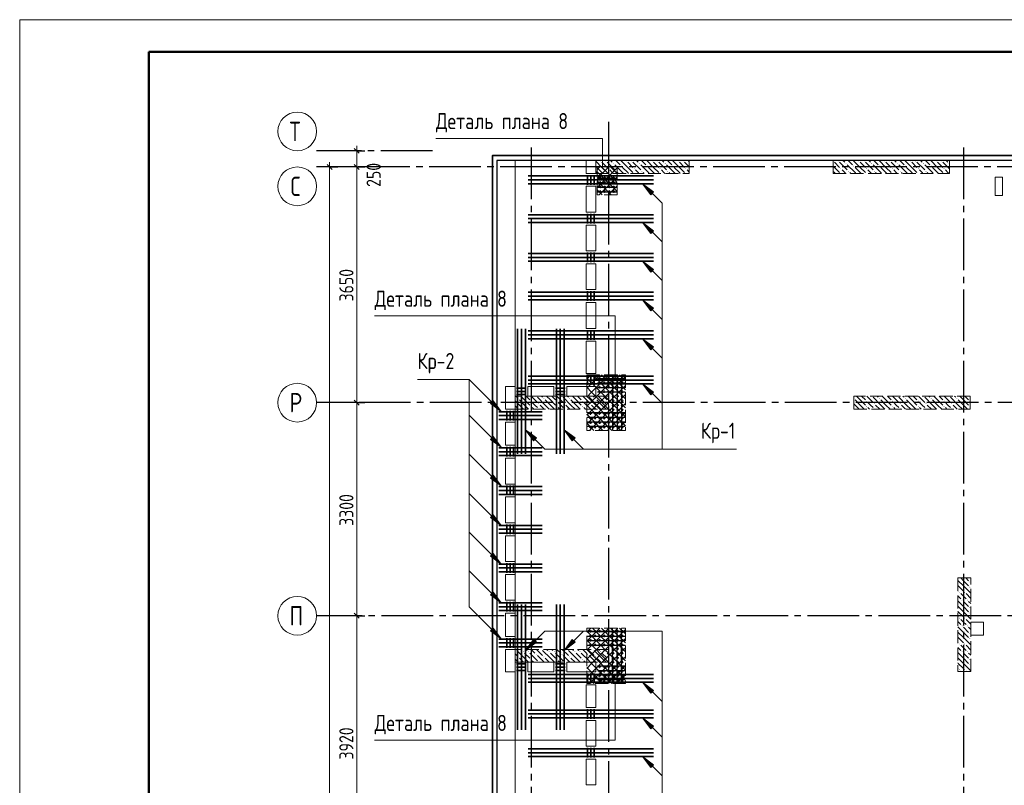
# Model space of a CAD drawing. Header units: millimetres. Extents: x 0 to 43617, y 0 to 59400.
# Tile 21 of 29: x 0 to 15254, y 47545 to 59400. Entities that reach past the tile are written whole.
import ezdxf

# ---------------------------------------------------------------- set-up
doc = ezdxf.new("R2010")
doc.units = ezdxf.units.MM
doc.linetypes.add('______2', pattern=[270, 200, -70])
doc.linetypes.add('______5', pattern=[1100, 800, -100, 100, -100])
for name, color, linetype, lineweight in [('S1 Стержни арматуры фон', 7, 'Continuous', 25), ('Standard', 7, 'Continuous', 25), ('Вспомогательная арматура', 7, 'Continuous', 25), ('ЖБ Пилон', 180, 'Continuous', 25), ('Оси', 40, '______5', 18), ('Позиционная метка номер позиции', 7, 'Continuous', 13), ('Поперечная арматура', 7, 'Continuous', 25), ('Поперечное армирование AW фон', 7, 'Continuous', 25), ('Примечания', 7, 'Continuous', 25)]:
    doc.layers.add(name, color=color, linetype=linetype, lineweight=lineweight)
doc.layers.add('ЖБ Перекрытие верхний уровень', color=7, linetype='Continuous', lineweight=25, true_color=0xe0e0ff)
doc.styles.add('GOST 2.304-81', font='txt')
doc.styles.add('ISOCPEUR', font='txt')

msp = doc.modelspace()

# ---------------------------------------------------------------- hatches: boundary and pattern name
at = {"layer": 'ЖБ Пилон', "linetype": 'Continuous', "lineweight": 18, "transparency": 33554687}
for points in [[(8994, 57213), (9001, 57220), (9007, 57213), (9001, 57207)], [(9074, 57213), (9081, 57220), (9087, 57213), (9081, 57207)], [(9394, 57213), (9401, 57220), (9407, 57213), (9401, 57207)], [(9474, 57213), (9481, 57220), (9487, 57213), (9481, 57207)], [(9794, 57213), (9801, 57220), (9807, 57213), (9801, 57207)], [(9874, 57213), (9881, 57220), (9887, 57213), (9881, 57207)], [(10194, 57213), (10201, 57220), (10207, 57213), (10201, 57207)], [(10274, 57213), (10281, 57220), (10287, 57213), (10281, 57207)], [(12604, 57217), (12607, 57213), (12604, 57210)], [(12674, 57213), (12681, 57220), (12687, 57213), (12681, 57207)], [(12994, 57213), (13001, 57220), (13007, 57213), (13001, 57207)], [(13074, 57213), (13081, 57220), (13087, 57213), (13081, 57207)], [(13394, 57213), (13401, 57220), (13407, 57213), (13401, 57207)], [(13474, 57213), (13481, 57220), (13487, 57213), (13481, 57207)], [(13794, 57213), (13801, 57220), (13807, 57213), (13801, 57207)], [(13874, 57213), (13881, 57220), (13887, 57213), (13881, 57207)], [(14194, 57213), (14201, 57220), (14207, 57213), (14201, 57207)], [(14274, 57213), (14281, 57220), (14287, 57213), (14281, 57207)], [(8924, 57137), (8927, 57133), (8924, 57130)], [(9114, 57093), (9121, 57100), (9127, 57093), (9121, 57087)], [(9194, 57173), (9201, 57180), (9207, 57173), (9201, 57167)], [(9234, 57053), (9241, 57060), (9247, 57053), (9241, 57047)], [(9314, 57133), (9321, 57140), (9327, 57133), (9321, 57127)], [(9514, 57093), (9521, 57100), (9527, 57093), (9521, 57087)], [(9594, 57173), (9601, 57180), (9607, 57173), (9601, 57167)], [(9634, 57053), (9641, 57060), (9647, 57053), (9641, 57047)], [(9714, 57133), (9721, 57140), (9727, 57133), (9721, 57127)], [(9914, 57093), (9921, 57100), (9927, 57093), (9921, 57087)], [(9994, 57173), (10001, 57180), (10007, 57173), (10001, 57167)], [(10034, 57053), (10041, 57060), (10047, 57053), (10041, 57047)], [(10114, 57133), (10121, 57140), (10127, 57133), (10121, 57127)], [(10314, 57093), (10321, 57100), (10327, 57093), (10321, 57087)], [(12714, 57093), (12721, 57100), (12727, 57093), (12721, 57087)], [(12794, 57173), (12801, 57180), (12807, 57173), (12801, 57167)], [(12834, 57053), (12841, 57060), (12847, 57053), (12841, 57047)], [(12914, 57133), (12921, 57140), (12927, 57133), (12921, 57127)], [(13114, 57093), (13121, 57100), (13127, 57093), (13121, 57087)], [(13194, 57173), (13201, 57180), (13207, 57173), (13201, 57167)], [(13234, 57053), (13241, 57060), (13247, 57053), (13241, 57047)], [(13314, 57133), (13321, 57140), (13327, 57133), (13321, 57127)], [(13514, 57093), (13521, 57100), (13527, 57093), (13521, 57087)], [(13594, 57173), (13601, 57180), (13607, 57173), (13601, 57167)], [(13634, 57053), (13641, 57060), (13647, 57053), (13641, 57047)], [(13714, 57133), (13721, 57140), (13727, 57133), (13721, 57127)], [(13914, 57093), (13921, 57100), (13927, 57093), (13921, 57087)], [(13994, 57173), (14001, 57180), (14007, 57173), (14001, 57167)], [(14034, 57053), (14041, 57060), (14047, 57053), (14041, 57047)], [(14114, 57133), (14121, 57140), (14127, 57133), (14121, 57127)], [(14314, 57093), (14321, 57100), (14327, 57093), (14321, 57087)], [(14394, 57173), (14401, 57180), (14404, 57177), (14404, 57170), (14401, 57167)], [(8004, 53570), (8001, 53567), (7998, 53570)], [(8404, 53570), (8401, 53567), (8398, 53570)], [(8804, 53570), (8801, 53567), (8798, 53570)], [(13204, 53570), (13201, 53567), (13198, 53570)], [(13604, 53570), (13601, 53567), (13598, 53570)], [(14004, 53570), (14001, 53567), (13998, 53570)], [(14404, 53570), (14401, 53567), (14398, 53570)], [(7714, 53533), (7721, 53540), (7727, 53533), (7721, 53527)], [(7914, 53493), (7921, 53500), (7927, 53493), (7921, 53487)], [(7914, 53413), (7921, 53420), (7927, 53413), (7921, 53407)], [(8034, 53453), (8041, 53460), (8047, 53453), (8041, 53447)], [(8114, 53533), (8121, 53540), (8127, 53533), (8121, 53527)], [(8314, 53493), (8321, 53500), (8327, 53493), (8321, 53487)], [(8314, 53413), (8321, 53420), (8327, 53413), (8321, 53407)], [(8434, 53453), (8441, 53460), (8447, 53453), (8441, 53447)], [(8514, 53533), (8521, 53540), (8527, 53533), (8521, 53527)], [(8714, 53493), (8721, 53500), (8727, 53493), (8721, 53487)], [(8714, 53413), (8721, 53420), (8727, 53413), (8721, 53407)], [(8834, 53453), (8841, 53460), (8847, 53453), (8841, 53447)], [(8914, 53533), (8921, 53540), (8927, 53533), (8921, 53527)], [(9114, 53493), (9121, 53500), (9124, 53497), (9124, 53490), (9121, 53487)], [(9114, 53413), (9121, 53420), (9124, 53417), (9124, 53410), (9121, 53407)], [(12924, 53537), (12927, 53533), (12924, 53530)], [(13114, 53493), (13121, 53500), (13127, 53493), (13121, 53487)], [(13114, 53413), (13121, 53420), (13127, 53413), (13121, 53407)], [(13234, 53453), (13241, 53460), (13247, 53453), (13241, 53447)], [(13314, 53533), (13321, 53540), (13327, 53533), (13321, 53527)], [(13514, 53493), (13521, 53500), (13527, 53493), (13521, 53487)], [(13514, 53413), (13521, 53420), (13527, 53413), (13521, 53407)], [(13634, 53453), (13641, 53460), (13647, 53453), (13641, 53447)], [(13714, 53533), (13721, 53540), (13727, 53533), (13721, 53527)], [(13914, 53493), (13921, 53500), (13927, 53493), (13921, 53487)], [(13914, 53413), (13921, 53420), (13927, 53413), (13921, 53407)], [(14034, 53453), (14041, 53460), (14047, 53453), (14041, 53447)], [(14114, 53533), (14121, 53540), (14127, 53533), (14121, 53527)], [(14314, 53493), (14321, 53500), (14327, 53493), (14321, 53487)], [(14314, 53413), (14321, 53420), (14327, 53413), (14321, 53407)], [(14434, 53453), (14441, 53460), (14447, 53453), (14441, 53447)], [(14514, 53533), (14521, 53540), (14527, 53533), (14521, 53527)], [(14714, 53493), (14721, 53500), (14724, 53497), (14724, 53490), (14721, 53487)], [(14714, 53413), (14721, 53420), (14724, 53417), (14724, 53410), (14721, 53407)], [(8034, 53373), (8041, 53380), (8047, 53373), (8044, 53370), (8038, 53370)], [(8434, 53373), (8441, 53380), (8447, 53373), (8444, 53370), (8438, 53370)], [(8834, 53373), (8841, 53380), (8847, 53373), (8844, 53370), (8838, 53370)], [(13234, 53373), (13241, 53380), (13247, 53373), (13244, 53370), (13238, 53370)], [(13634, 53373), (13641, 53380), (13647, 53373), (13644, 53370), (13638, 53370)], [(14034, 53373), (14041, 53380), (14047, 53373), (14044, 53370), (14038, 53370)], [(14434, 53373), (14441, 53380), (14447, 53373), (14444, 53370), (14438, 53370)], [(14714, 50693), (14721, 50700), (14727, 50693), (14721, 50687)], [(14554, 50533), (14561, 50540), (14567, 50533), (14561, 50527)], [(14634, 50533), (14641, 50540), (14647, 50533), (14641, 50527)], [(14714, 50613), (14721, 50620), (14727, 50613), (14721, 50607)], [(14594, 50413), (14601, 50420), (14607, 50413), (14601, 50407)], [(14674, 50413), (14681, 50420), (14687, 50413), (14681, 50407)], [(14714, 50293), (14721, 50300), (14727, 50293), (14721, 50287)], [(14714, 50213), (14721, 50220), (14727, 50213), (14721, 50207)], [(14554, 50133), (14561, 50140), (14567, 50133), (14561, 50127)], [(14634, 50133), (14641, 50140), (14647, 50133), (14641, 50127)], [(14594, 50013), (14601, 50020), (14607, 50013), (14601, 50007)], [(14674, 50013), (14681, 50020), (14687, 50013), (14681, 50007)], [(14714, 49893), (14721, 49900), (14727, 49893), (14721, 49887)], [(14554, 49733), (14561, 49740), (14567, 49733), (14561, 49727)], [(14634, 49733), (14641, 49740), (14647, 49733), (14641, 49727)], [(14714, 49813), (14721, 49820), (14727, 49813), (14721, 49807)], [(7684, 49650), (7681, 49647), (7678, 49650)], [(7794, 49613), (7801, 49620), (7807, 49613), (7801, 49607)], [(7874, 49613), (7881, 49620), (7887, 49613), (7881, 49607)], [(7994, 49573), (8001, 49580), (8007, 49573), (8001, 49567)], [(8084, 49650), (8081, 49647), (8078, 49650)], [(8194, 49613), (8201, 49620), (8207, 49613), (8201, 49607)], [(8274, 49613), (8281, 49620), (8287, 49613), (8281, 49607)], [(8394, 49573), (8401, 49580), (8407, 49573), (8401, 49567)], [(8484, 49650), (8481, 49647), (8478, 49650)], [(8594, 49613), (8601, 49620), (8607, 49613), (8601, 49607)], [(8674, 49613), (8681, 49620), (8687, 49613), (8681, 49607)], [(8794, 49573), (8801, 49580), (8807, 49573), (8801, 49567)], [(8884, 49650), (8881, 49647), (8878, 49650)], [(8994, 49613), (9001, 49620), (9007, 49613), (9001, 49607)], [(9074, 49613), (9081, 49620), (9087, 49613), (9081, 49607)], [(14594, 49613), (14601, 49620), (14607, 49613), (14601, 49607)], [(14674, 49613), (14681, 49620), (14687, 49613), (14681, 49607)], [(7714, 49533), (7721, 49540), (7727, 49533), (7721, 49527)], [(7914, 49493), (7921, 49500), (7927, 49493), (7921, 49487)], [(8034, 49453), (8041, 49460), (8047, 49453), (8044, 49450), (8038, 49450)], [(8114, 49533), (8121, 49540), (8127, 49533), (8121, 49527)], [(8314, 49493), (8321, 49500), (8327, 49493), (8321, 49487)], [(8434, 49453), (8441, 49460), (8447, 49453), (8444, 49450), (8438, 49450)], [(8514, 49533), (8521, 49540), (8527, 49533), (8521, 49527)], [(8714, 49493), (8721, 49500), (8727, 49493), (8721, 49487)], [(8834, 49453), (8841, 49460), (8847, 49453), (8844, 49450), (8838, 49450)], [(8914, 49533), (8921, 49540), (8927, 49533), (8921, 49527)], [(9114, 49493), (9121, 49500), (9124, 49497), (9124, 49490), (9121, 49487)], [(14714, 49493), (14721, 49500), (14727, 49493), (14721, 49487)], [(14554, 49333), (14561, 49340), (14567, 49333), (14561, 49327)], [(14634, 49333), (14641, 49340), (14647, 49333), (14641, 49327)], [(14714, 49413), (14721, 49420), (14727, 49413), (14721, 49407)]]:
    msp.add_hatch(color=7, dxfattribs=at).paths.add_polyline_path(points, flags=16)
at = {"layer": 'Позиционная метка номер позиции', "linetype": 'Continuous', "lineweight": 13, "transparency": 33554687}
for points in [[(9778, 56690), (9651, 56860), (9820, 56733)], [(9778, 56090), (9651, 56260), (9820, 56133)], [(9778, 55490), (9651, 55660), (9820, 55533)], [(9778, 54890), (9651, 55060), (9820, 54933)], [(9778, 54290), (9651, 54460), (9820, 54333)], [(9778, 53590), (9651, 53760), (9820, 53633)], [(9778, 53590), (9651, 53760), (9820, 53633)], [(7337, 53500), (7464, 53330), (7294, 53457)], [(7337, 52945), (7464, 52775), (7294, 52902)], [(7961, 52880), (7834, 53050), (8004, 52923)], [(7961, 52880), (7834, 53050), (8004, 52923)], [(8561, 52880), (8434, 53050), (8604, 52923)], [(7337, 52345), (7464, 52175), (7294, 52302)], [(7337, 51735), (7464, 51565), (7294, 51692)], [(7337, 51135), (7464, 50965), (7294, 51092)], [(7337, 50535), (7464, 50365), (7294, 50492)], [(7337, 49980), (7464, 49810), (7294, 49937)], [(7337, 49980), (7464, 49810), (7294, 49937)], [(8004, 49759), (7834, 49632), (7961, 49801)], [(8004, 49759), (7834, 49632), (7961, 49801)], [(8604, 49759), (8434, 49632), (8561, 49801)], [(9778, 48970), (9651, 49140), (9820, 49013)], [(9778, 48420), (9651, 48590), (9820, 48463)], [(9778, 47820), (9651, 47990), (9820, 47863)]]:
    msp.add_hatch(color=7, dxfattribs=at).paths.add_polyline_path(points, flags=16)

# ---------------------------------------------------------------- linework, layer by layer
at = {"layer": 'S1 Стержни арматуры фон', "color": 7, "linetype": 'Continuous', "lineweight": 35, "transparency": 33554687}
for p, q in [((7880, 56980), (9818, 56980)), ((7880, 56980), (9818, 56980)), ((7880, 56920), (9818, 56920)), ((7880, 56920), (9818, 56920)), ((7880, 56860), (9818, 56860)), ((7880, 56860), (9818, 56860)), ((7880, 56380), (9818, 56380)), ((7880, 56380), (9818, 56380)), ((7880, 56320), (9818, 56320)), ((7880, 56320), (9818, 56320)), ((7880, 56260), (9818, 56260)), ((7880, 56260), (9818, 56260)), ((7880, 55780), (9818, 55780)), ((7880, 55780), (9818, 55780)), ((7880, 55720), (9818, 55720)), ((7880, 55720), (9818, 55720)), ((7880, 55660), (9818, 55660)), ((7880, 55660), (9818, 55660)), ((7880, 55180), (9818, 55180)), ((7880, 55180), (9818, 55180)), ((7880, 55120), (9818, 55120)), ((7880, 55120), (9818, 55120)), ((7880, 55060), (9818, 55060)), ((7880, 55060), (9818, 55060)), ((7714, 54614), (7714, 52676)), ((7714, 54614), (7714, 52676)), ((7774, 54614), (7774, 52676)), ((7774, 54614), (7774, 52676)), ((7834, 54614), (7834, 52676)), ((7834, 54614), (7834, 52676)), ((8314, 54614), (8314, 52676)), ((8314, 54614), (8314, 52676)), ((8374, 54614), (8374, 52676)), ((8374, 54614), (8374, 52676)), ((8434, 54614), (8434, 52676)), ((8434, 54614), (8434, 52676)), ((7880, 54580), (9818, 54580)), ((7880, 54580), (9818, 54580)), ((7880, 54520), (9818, 54520)), ((7880, 54520), (9818, 54520)), ((7880, 54460), (9818, 54460)), ((7880, 54460), (9818, 54460)), ((7880, 53880), (9818, 53880)), ((7880, 53880), (9818, 53880)), ((7880, 53820), (9818, 53820)), ((7880, 53820), (9818, 53820)), ((7880, 53760), (9818, 53760)), ((7880, 53760), (9818, 53760)), ((7424, 53330), (8096, 53330)), ((7424, 53270), (8096, 53270)), ((7424, 53210), (8096, 53210)), ((7424, 52770), (8096, 52770)), ((7424, 52710), (8096, 52710)), ((7424, 52650), (8096, 52650)), ((7424, 52170), (8096, 52170)), ((7424, 52110), (8096, 52110)), ((7424, 52050), (8096, 52050)), ((7424, 51570), (8096, 51570)), ((7424, 51510), (8096, 51510)), ((7424, 51450), (8096, 51450)), ((7424, 50970), (8096, 50970)), ((7424, 50910), (8096, 50910)), ((7424, 50850), (8096, 50850)), ((7424, 50370), (8096, 50370)), ((7714, 50344), (7714, 48406)), ((7714, 50344), (7714, 48406)), ((7774, 50344), (7774, 48406)), ((7774, 50344), (7774, 48406)), ((7834, 50344), (7834, 48406)), ((7834, 50344), (7834, 48406)), ((8314, 50344), (8314, 48406)), ((8314, 50344), (8314, 48406)), ((8374, 50344), (8374, 48406)), ((8374, 50344), (8374, 48406)), ((8434, 50344), (8434, 48406)), ((8434, 50344), (8434, 48406)), ((7424, 50310), (8096, 50310)), ((7424, 50250), (8096, 50250)), ((7424, 49810), (8096, 49810)), ((7424, 49750), (8096, 49750)), ((7424, 49690), (8096, 49690)), ((7880, 49260), (9818, 49260)), ((7880, 49260), (9818, 49260)), ((7880, 49200), (9818, 49200)), ((7880, 49200), (9818, 49200)), ((7880, 49140), (9818, 49140)), ((7880, 49140), (9818, 49140)), ((7880, 48710), (9818, 48710)), ((7880, 48710), (9818, 48710)), ((7880, 48650), (9818, 48650)), ((7880, 48650), (9818, 48650)), ((7880, 48590), (9818, 48590)), ((7880, 48590), (9818, 48590)), ((7880, 48110), (9818, 48110)), ((7880, 48110), (9818, 48110)), ((7880, 48050), (9818, 48050)), ((7880, 48050), (9818, 48050)), ((7880, 47990), (9818, 47990)), ((7880, 47990), (9818, 47990))]:
    msp.add_line(p, q, dxfattribs=at)
at = {"layer": 'Standard', "color": 251, "linetype": 'Continuous', "lineweight": -3, "true_color": 0x656565, "transparency": 33554687}
for p, q in [((5221, 57370), (4700, 57370)), ((5221, 57370), (5096, 57370)), ((5221, 57370), (5346, 57370)), ((4802, 57120), (4677, 57120)), ((5221, 57120), (4700, 57120)), ((4802, 57120), (4927, 57120)), ((4802, 57120), (4802, 57120)), ((5221, 57120), (5096, 57120)), ((5221, 57120), (5346, 57120)), ((5221, 53470), (5096, 53470)), ((5221, 53470), (5346, 53470)), ((5221, 50170), (5096, 50170)), ((5221, 50170), (5346, 50170))]:
    msp.add_line(p, q, dxfattribs=at)
at = {"layer": 'Standard', "color": 7, "linetype": 'Continuous', "lineweight": 25, "transparency": 33554687}
for p, q in [((5258, 57333), (5183, 57408)), ((4839, 57083), (4764, 57158)), ((5258, 57083), (5183, 57158)), ((5258, 53433), (5183, 53508)), ((5258, 50133), (5183, 50208))]:
    msp.add_line(p, q, dxfattribs=at)
at = {"layer": 'Standard', "color": 7, "linetype": 'Continuous', "lineweight": 13, "transparency": 33554687}
for p, q in [((5221, 57370), (5221, 57445)), ((5221, 57120), (5221, 57370)), ((4802, 57120), (4802, 57195)), ((5221, 53470), (5221, 57120)), ((5221, 50170), (5221, 53470)), ((5221, 46250), (5221, 50170))]:
    msp.add_line(p, q, dxfattribs=at)
msp.add_lwpolyline([(0, 0), (42000, 0), (42000, 59400), (0, 59400), (0, 0)], close=True, dxfattribs=at)
for points in [[(42000, 59400), (0, 59400), (0, 0), (42000, 0), (42000, 59400)], [(7674, 10380), (33074, 10380), (33074, 57220), (7674, 57220), (7674, 10380)], [(4802, 10630), (4802, 33448), (4802, 33448), (4802, 57120)]]:
    msp.add_lwpolyline(points, dxfattribs=at)
at = {"layer": 'Standard', "color": 7, "linetype": 'Continuous', "lineweight": 50, "transparency": 33554687}
msp.add_lwpolyline([(2000, 58900), (41500, 58900), (41500, 500), (2000, 500), (2000, 58900)], close=True, dxfattribs=at)
at = {"layer": 'Standard', "color": 254, "linetype": 'Continuous', "lineweight": 35, "true_color": 0xc4c4ff, "transparency": 33554687}
msp.add_lwpolyline([(7324, 10030), (33149, 10030), (33149, 57295), (7324, 57295), (7324, 10030)], dxfattribs=at)
at = {"layer": 'Standard', "color": 7, "linetype": 'Continuous', "lineweight": 25, "transparency": 33554687}
msp.add_lwpolyline([(7394, 10100), (33074, 10100), (33074, 57220), (7394, 57220), (7394, 10100)], dxfattribs=at)
at = {"layer": 'Standard', "color": 251, "linetype": 'Continuous', "lineweight": -3, "true_color": 0x656565, "transparency": 33554687}
for points in [[(5221, 53470), (5204, 53470), (5204, 53470), (4700, 53470)], [(5221, 50170), (5204, 50170), (5204, 50170), (5204, 50170), (5204, 50170), (4700, 50170)]]:
    msp.add_lwpolyline(points, dxfattribs=at)
at = {"layer": 'Вспомогательная арматура', "color": 7, "linetype": 'Continuous', "lineweight": 25, "transparency": 33554687}
for p, q in [((9249, 56940), (8954, 56940)), ((9249, 56870), (8954, 56870)), ((9249, 56800), (8954, 56800)), ((9249, 56730), (8954, 56730)), ((9184, 53895), (9184, 53045)), ((9254, 53895), (9254, 53045)), ((9324, 53895), (9324, 53045)), ((9379, 53840), (8954, 53840)), ((9379, 53770), (8954, 53770)), ((9379, 53700), (8954, 53700)), ((9379, 53630), (8954, 53630)), ((9379, 53310), (8789, 53310)), ((9379, 53240), (8789, 53240)), ((9379, 53170), (8789, 53170)), ((9379, 53100), (8789, 53100)), ((9379, 49920), (8789, 49920)), ((9184, 49125), (9184, 49975)), ((9254, 49125), (9254, 49975)), ((9324, 49125), (9324, 49975)), ((9379, 49850), (8789, 49850)), ((9379, 49780), (8789, 49780)), ((9379, 49710), (8789, 49710)), ((9379, 49390), (8954, 49390)), ((9379, 49320), (8954, 49320)), ((9379, 49250), (8954, 49250)), ((9379, 49180), (8954, 49180))]:
    msp.add_line(p, q, dxfattribs=at)
at = {"layer": 'ЖБ Перекрытие верхний уровень', "color": 7, "linetype": 'Continuous', "lineweight": 18, "transparency": 33554687}
for p, q in [((8774, 57220), (7394, 57220)), ((7394, 57220), (7394, 28680)), ((8774, 57020), (8774, 57220)), ((22354, 57220), (8924, 57220)), ((8924, 57220), (8924, 57020)), ((8924, 57020), (8774, 57020)), ((15224, 56960), (15114, 56960)), ((15114, 56960), (15114, 56680)), ((15224, 56680), (15224, 56960)), ((8774, 56820), (8924, 56820)), ((8774, 56420), (8774, 56820)), ((8924, 56820), (8924, 56420)), ((15114, 56680), (15224, 56680)), ((8924, 56420), (8774, 56420)), ((8774, 55820), (8774, 56220)), ((8774, 56220), (8924, 56220)), ((8924, 56220), (8924, 55820)), ((8924, 55820), (8774, 55820)), ((8774, 55220), (8774, 55620)), ((8774, 55620), (8924, 55620)), ((8924, 55620), (8924, 55220)), ((8924, 55220), (8774, 55220)), ((8774, 54620), (8774, 55020)), ((8774, 55020), (8924, 55020)), ((8924, 55020), (8924, 54620)), ((8924, 54620), (8774, 54620)), ((8774, 53920), (8774, 54420)), ((8774, 54420), (8924, 54420)), ((8924, 54420), (8924, 53920)), ((8924, 53920), (8774, 53920)), ((7524, 53720), (7674, 53720)), ((7524, 53370), (7524, 53720)), ((7674, 53720), (7674, 53370)), ((7874, 53570), (7874, 53720)), ((7874, 53720), (8274, 53720)), ((8274, 53720), (8274, 53570)), ((8474, 53570), (8474, 53720)), ((8474, 53720), (8924, 53720)), ((8924, 53720), (8924, 53570)), ((8274, 53570), (7874, 53570)), ((8924, 53570), (8474, 53570)), ((7674, 53370), (7524, 53370)), ((7524, 52810), (7524, 53170)), ((7524, 53170), (7674, 53170)), ((7674, 53170), (7674, 52810)), ((7674, 52810), (7524, 52810)), ((7524, 52210), (7524, 52610)), ((7524, 52610), (7674, 52610)), ((7674, 52610), (7674, 52210)), ((7674, 52210), (7524, 52210)), ((7524, 51610), (7524, 52010)), ((7524, 52010), (7674, 52010)), ((7674, 52010), (7674, 51610)), ((7674, 51610), (7524, 51610)), ((7524, 51010), (7524, 51410)), ((7524, 51410), (7674, 51410)), ((7674, 51410), (7674, 51010)), ((7674, 51010), (7524, 51010)), ((7524, 50810), (7674, 50810)), ((7524, 50410), (7524, 50810)), ((7674, 50810), (7674, 50410)), ((7674, 50410), (7524, 50410)), ((7524, 49850), (7524, 50210)), ((7524, 50210), (7674, 50210)), ((7674, 50210), (7674, 49850)), ((14934, 50070), (14734, 50070)), ((14734, 50070), (14734, 49870)), ((14934, 49870), (14934, 50070)), ((7674, 49850), (7524, 49850)), ((14734, 49870), (14934, 49870)), ((7524, 49300), (7524, 49650)), ((7524, 49650), (7674, 49650)), ((7674, 49650), (7674, 49300)), ((7874, 49300), (7874, 49450)), ((7874, 49450), (8274, 49450)), ((8274, 49450), (8274, 49300)), ((8474, 49300), (8474, 49450)), ((8474, 49450), (8924, 49450)), ((8924, 49450), (8924, 49300)), ((7674, 49300), (7524, 49300)), ((8274, 49300), (7874, 49300)), ((8924, 49300), (8474, 49300)), ((8774, 48750), (8774, 49100)), ((8774, 49100), (8924, 49100)), ((8924, 49100), (8924, 48750)), ((8924, 48750), (8774, 48750)), ((8774, 48150), (8774, 48550)), ((8774, 48550), (8924, 48550)), ((8924, 48550), (8924, 48150)), ((8924, 48150), (8774, 48150)), ((8774, 47950), (8924, 47950)), ((8774, 47550), (8774, 47950)), ((8924, 47950), (8924, 47550)), ((8924, 47550), (8774, 47550))]:
    msp.add_line(p, q, dxfattribs=at)
at = {"layer": 'ЖБ Пилон', "color": 253, "linetype": '______2', "lineweight": 13, "true_color": 0xa0a0a0, "transparency": 33554687}
for p, q in [((10374, 57220), (8924, 57220)), ((8924, 57220), (8924, 57020)), ((10374, 57020), (10374, 57220)), ((14404, 57220), (12604, 57220)), ((12604, 57220), (12604, 57020)), ((14404, 57020), (14404, 57220)), ((8924, 57020), (10374, 57020)), ((12604, 57020), (14404, 57020)), ((9124, 53570), (7674, 53570)), ((7674, 53570), (7674, 53370)), ((9124, 53370), (9124, 53570)), ((14724, 53570), (12924, 53570)), ((12924, 53570), (12924, 53370)), ((14724, 53370), (14724, 53570)), ((7674, 53370), (9124, 53370)), ((12924, 53370), (14724, 53370)), ((14534, 50755), (14534, 49305)), ((14734, 50755), (14534, 50755)), ((14734, 49305), (14734, 50755)), ((9124, 49650), (7674, 49650)), ((7674, 49650), (7674, 49450)), ((9124, 49450), (9124, 49650)), ((7674, 49450), (9124, 49450)), ((14534, 49305), (14734, 49305))]:
    msp.add_line(p, q, dxfattribs=at)
at = {"layer": 'ЖБ Пилон', "color": 9, "linetype": 'Continuous', "lineweight": 18, "true_color": 0xc7c7c7, "transparency": 33554687}
for p, q in [((9021, 57113), (8924, 57210)), ((9154, 57220), (9181, 57193)), ((9234, 57220), (9301, 57153)), ((9421, 57113), (9314, 57220)), ((9554, 57220), (9581, 57193)), ((9634, 57220), (9701, 57153)), ((9821, 57113), (9714, 57220)), ((9954, 57220), (9981, 57193)), ((10034, 57220), (10101, 57153)), ((10221, 57113), (10114, 57220)), ((10354, 57220), (10374, 57200)), ((12754, 57220), (12781, 57193)), ((12834, 57220), (12901, 57153)), ((13021, 57113), (12914, 57220)), ((13154, 57220), (13181, 57193)), ((13234, 57220), (13301, 57153)), ((13421, 57113), (13314, 57220)), ((13554, 57220), (13581, 57193)), ((13634, 57220), (13701, 57153)), ((13821, 57113), (13714, 57220)), ((13954, 57220), (13981, 57193)), ((14034, 57220), (14101, 57153)), ((14221, 57113), (14114, 57220)), ((14354, 57220), (14381, 57193)), ((8941, 57033), (8924, 57050)), ((8941, 57113), (9021, 57033)), ((9021, 57193), (9101, 57113)), ((9021, 57113), (9101, 57033)), ((9101, 57193), (9221, 57073)), ((9181, 57033), (9141, 57073)), ((9341, 57033), (9221, 57153)), ((9341, 57113), (9421, 57033)), ((9421, 57193), (9501, 57113)), ((9421, 57113), (9501, 57033)), ((9501, 57193), (9621, 57073)), ((9581, 57033), (9541, 57073)), ((9741, 57033), (9621, 57153)), ((9741, 57113), (9821, 57033)), ((9821, 57193), (9901, 57113)), ((9821, 57113), (9901, 57033)), ((9901, 57193), (10021, 57073)), ((9981, 57033), (9941, 57073)), ((10141, 57033), (10021, 57153)), ((10141, 57113), (10221, 57033)), ((10221, 57193), (10301, 57113)), ((10221, 57113), (10301, 57033)), ((10301, 57193), (10374, 57120)), ((10374, 57040), (10341, 57073)), ((12621, 57113), (12604, 57130)), ((12604, 57050), (12621, 57033)), ((12621, 57193), (12701, 57113)), ((12621, 57113), (12701, 57033)), ((12701, 57193), (12821, 57073)), ((12781, 57033), (12741, 57073)), ((12941, 57033), (12821, 57153)), ((12941, 57113), (13021, 57033)), ((13021, 57193), (13101, 57113)), ((13021, 57113), (13101, 57033)), ((13101, 57193), (13221, 57073)), ((13181, 57033), (13141, 57073)), ((13341, 57033), (13221, 57153)), ((13341, 57113), (13421, 57033)), ((13421, 57193), (13501, 57113)), ((13421, 57113), (13501, 57033)), ((13501, 57193), (13621, 57073)), ((13581, 57033), (13541, 57073)), ((13741, 57033), (13621, 57153)), ((13741, 57113), (13821, 57033)), ((13821, 57193), (13901, 57113)), ((13821, 57113), (13901, 57033)), ((13901, 57193), (14021, 57073)), ((13981, 57033), (13941, 57073)), ((14141, 57033), (14021, 57153)), ((14141, 57113), (14221, 57033)), ((14221, 57193), (14301, 57113)), ((14221, 57113), (14301, 57033)), ((14301, 57193), (14404, 57090)), ((14381, 57033), (14341, 57073)), ((8941, 57033), (8954, 57020)), ((9021, 57033), (9034, 57020)), ((9194, 57020), (9181, 57033)), ((9261, 57033), (9274, 57020)), ((9341, 57033), (9354, 57020)), ((9421, 57033), (9434, 57020)), ((9594, 57020), (9581, 57033)), ((9661, 57033), (9674, 57020)), ((9741, 57033), (9754, 57020)), ((9821, 57033), (9834, 57020)), ((9994, 57020), (9981, 57033)), ((10061, 57033), (10074, 57020)), ((10141, 57033), (10154, 57020)), ((10221, 57033), (10234, 57020)), ((12621, 57033), (12634, 57020)), ((12794, 57020), (12781, 57033)), ((12861, 57033), (12874, 57020)), ((12941, 57033), (12954, 57020)), ((13021, 57033), (13034, 57020)), ((13194, 57020), (13181, 57033)), ((13261, 57033), (13274, 57020)), ((13341, 57033), (13354, 57020)), ((13421, 57033), (13434, 57020)), ((13594, 57020), (13581, 57033)), ((13661, 57033), (13674, 57020)), ((13741, 57033), (13754, 57020)), ((13821, 57033), (13834, 57020)), ((13994, 57020), (13981, 57033)), ((14061, 57033), (14074, 57020)), ((14141, 57033), (14154, 57020)), ((14221, 57033), (14234, 57020)), ((14394, 57020), (14381, 57033)), ((7684, 53570), (7701, 53553)), ((7821, 53513), (7764, 53570)), ((7844, 53570), (7901, 53513)), ((7924, 53570), (8021, 53473)), ((8141, 53433), (8021, 53553)), ((8084, 53570), (8101, 53553)), ((8221, 53513), (8164, 53570)), ((8244, 53570), (8301, 53513)), ((8324, 53570), (8421, 53473)), ((8541, 53433), (8421, 53553)), ((8484, 53570), (8501, 53553)), ((8621, 53513), (8564, 53570)), ((8644, 53570), (8701, 53513)), ((8724, 53570), (8821, 53473)), ((8941, 53433), (8821, 53553)), ((8884, 53570), (8901, 53553)), ((9021, 53513), (8964, 53570)), ((9044, 53570), (9101, 53513)), ((13021, 53513), (12964, 53570)), ((13044, 53570), (13101, 53513)), ((13124, 53570), (13221, 53473)), ((13341, 53433), (13221, 53553)), ((13284, 53570), (13301, 53553)), ((13421, 53513), (13364, 53570)), ((13444, 53570), (13501, 53513)), ((13524, 53570), (13621, 53473)), ((13741, 53433), (13621, 53553)), ((13684, 53570), (13701, 53553)), ((13821, 53513), (13764, 53570)), ((13844, 53570), (13901, 53513)), ((13924, 53570), (14021, 53473)), ((14141, 53433), (14021, 53553)), ((14084, 53570), (14101, 53553)), ((14221, 53513), (14164, 53570)), ((14244, 53570), (14301, 53513)), ((14324, 53570), (14421, 53473)), ((14541, 53433), (14421, 53553)), ((14484, 53570), (14501, 53553)), ((14621, 53513), (14564, 53570)), ((14644, 53570), (14701, 53513)), ((7741, 53433), (7674, 53500)), ((7674, 53420), (7724, 53370)), ((7741, 53513), (7821, 53433)), ((7741, 53433), (7804, 53370)), ((7821, 53513), (7901, 53433)), ((7821, 53433), (7884, 53370)), ((7981, 53433), (7941, 53473)), ((7941, 53393), (7964, 53370)), ((8021, 53393), (7981, 53433)), ((8061, 53433), (8124, 53370)), ((8141, 53513), (8221, 53433)), ((8141, 53433), (8204, 53370)), ((8221, 53513), (8301, 53433)), ((8221, 53433), (8284, 53370)), ((8381, 53433), (8341, 53473)), ((8341, 53393), (8364, 53370)), ((8421, 53393), (8381, 53433)), ((8461, 53433), (8524, 53370)), ((8541, 53513), (8621, 53433)), ((8541, 53433), (8604, 53370)), ((8621, 53513), (8701, 53433)), ((8621, 53433), (8684, 53370)), ((8781, 53433), (8741, 53473)), ((8741, 53393), (8764, 53370)), ((8821, 53393), (8781, 53433)), ((8861, 53433), (8924, 53370)), ((8941, 53513), (9021, 53433)), ((8941, 53433), (9004, 53370)), ((9021, 53513), (9101, 53433)), ((9021, 53433), (9084, 53370)), ((12941, 53433), (12924, 53450)), ((12941, 53513), (13021, 53433)), ((12941, 53433), (13004, 53370)), ((13021, 53513), (13101, 53433)), ((13021, 53433), (13084, 53370)), ((13181, 53433), (13141, 53473)), ((13141, 53393), (13164, 53370)), ((13221, 53393), (13181, 53433)), ((13261, 53433), (13324, 53370)), ((13341, 53513), (13421, 53433)), ((13341, 53433), (13404, 53370)), ((13421, 53513), (13501, 53433)), ((13421, 53433), (13484, 53370)), ((13581, 53433), (13541, 53473)), ((13541, 53393), (13564, 53370)), ((13621, 53393), (13581, 53433)), ((13661, 53433), (13724, 53370)), ((13741, 53513), (13821, 53433)), ((13741, 53433), (13804, 53370)), ((13821, 53513), (13901, 53433)), ((13821, 53433), (13884, 53370)), ((13981, 53433), (13941, 53473)), ((13941, 53393), (13964, 53370)), ((14021, 53393), (13981, 53433)), ((14061, 53433), (14124, 53370)), ((14141, 53513), (14221, 53433)), ((14141, 53433), (14204, 53370)), ((14221, 53513), (14301, 53433)), ((14221, 53433), (14284, 53370)), ((14381, 53433), (14341, 53473)), ((14341, 53393), (14364, 53370)), ((14421, 53393), (14381, 53433)), ((14461, 53433), (14524, 53370)), ((14541, 53513), (14621, 53433)), ((14541, 53433), (14604, 53370)), ((14621, 53513), (14701, 53433)), ((14621, 53433), (14684, 53370)), ((12924, 53370), (12924, 53370)), ((14541, 50713), (14621, 50633)), ((14621, 50713), (14579, 50755)), ((14621, 50713), (14701, 50633)), ((14659, 50755), (14701, 50713)), ((14541, 50633), (14534, 50640)), ((14534, 50560), (14541, 50553)), ((14541, 50633), (14621, 50553)), ((14621, 50473), (14581, 50513)), ((14621, 50633), (14734, 50520)), ((14661, 50513), (14734, 50440)), ((14534, 50480), (14581, 50433)), ((14621, 50313), (14534, 50400)), ((14661, 50433), (14621, 50473)), ((14621, 50393), (14701, 50313)), ((14701, 50393), (14734, 50360)), ((14541, 50233), (14534, 50240)), ((14541, 50313), (14621, 50233)), ((14541, 50233), (14621, 50153)), ((14621, 50313), (14701, 50233)), ((14621, 50233), (14734, 50120)), ((14534, 50160), (14541, 50153)), ((14534, 50080), (14581, 50033)), ((14621, 50073), (14581, 50113)), ((14661, 50033), (14621, 50073)), ((14661, 50113), (14734, 50040)), ((14621, 49913), (14534, 50000)), ((14541, 49913), (14621, 49833)), ((14621, 49993), (14701, 49913)), ((14621, 49913), (14701, 49833)), ((14701, 49993), (14734, 49960)), ((14541, 49833), (14534, 49840)), ((14534, 49760), (14541, 49753)), ((14541, 49833), (14621, 49753)), ((14621, 49833), (14734, 49720)), ((7674, 49580), (7701, 49553)), ((7821, 49513), (7701, 49633)), ((7764, 49650), (7781, 49633)), ((7821, 49593), (7901, 49513)), ((7861, 49633), (7844, 49650)), ((7901, 49593), (8021, 49473)), ((7924, 49650), (7981, 49593)), ((8004, 49650), (8101, 49553)), ((8221, 49513), (8101, 49633)), ((8164, 49650), (8181, 49633)), ((8221, 49593), (8301, 49513)), ((8261, 49633), (8244, 49650)), ((8301, 49593), (8421, 49473)), ((8324, 49650), (8381, 49593)), ((8404, 49650), (8501, 49553)), ((8621, 49513), (8501, 49633)), ((8564, 49650), (8581, 49633)), ((8621, 49593), (8701, 49513)), ((8661, 49633), (8644, 49650)), ((8701, 49593), (8821, 49473)), ((8724, 49650), (8781, 49593)), ((8804, 49650), (8901, 49553)), ((9021, 49513), (8901, 49633)), ((8964, 49650), (8981, 49633)), ((9021, 49593), (9101, 49513)), ((9061, 49633), (9044, 49650)), ((9101, 49593), (9124, 49570)), ((14534, 49680), (14581, 49633)), ((14621, 49513), (14534, 49600)), ((14621, 49673), (14581, 49713)), ((14661, 49633), (14621, 49673)), ((14621, 49593), (14701, 49513)), ((14661, 49713), (14734, 49640)), ((14701, 49593), (14734, 49560)), ((7724, 49450), (7674, 49500)), ((7741, 49513), (7804, 49450)), ((7821, 49513), (7884, 49450)), ((7964, 49450), (7941, 49473)), ((8124, 49450), (8021, 49553)), ((8141, 49513), (8204, 49450)), ((8221, 49513), (8284, 49450)), ((8364, 49450), (8341, 49473)), ((8524, 49450), (8421, 49553)), ((8541, 49513), (8604, 49450)), ((8621, 49513), (8684, 49450)), ((8764, 49450), (8741, 49473)), ((8924, 49450), (8821, 49553)), ((8941, 49513), (9004, 49450)), ((9021, 49513), (9084, 49450)), ((14541, 49433), (14534, 49440)), ((14541, 49513), (14621, 49433)), ((14541, 49433), (14621, 49353)), ((14621, 49513), (14701, 49433)), ((14621, 49433), (14734, 49320)), ((14534, 49360), (14541, 49353)), ((14589, 49305), (14581, 49313)), ((14661, 49313), (14669, 49305))]:
    msp.add_line(p, q, dxfattribs=at)
at = {"layer": 'Оси', "color": 8, "linetype": '______5', "lineweight": -3, "transparency": 33554687}
for p, q in [((9124, 57820), (9124, 7100)), ((6394, 57370), (4600, 57370)), ((7924, 57420), (7924, 7100)), ((14624, 57420), (14624, 7100)), ((22544, 57120), (4600, 57120)), ((22554, 53470), (4600, 53470)), ((27304, 50170), (4600, 50170))]:
    msp.add_line(p, q, dxfattribs=at)
at = {"layer": 'Оси', "color": 7, "linetype": 'Continuous', "lineweight": 13, "transparency": 33554687}
for centre in [(4300, 57670), (4300, 56820), (4300, 53470), (4300, 50170)]:
    msp.add_circle(centre, 300, dxfattribs=at)
at = {"layer": 'Позиционная метка номер позиции', "color": 7, "linetype": 'Continuous', "lineweight": 13, "transparency": 33554687}
for p, q in [((9651, 56860), (9651, 56860)), ((9651, 56860), (9651, 56860)), ((9651, 56860), (9651, 56860)), ((9651, 56860), (9820, 56733)), ((9778, 56690), (9651, 56860)), ((9820, 56733), (9778, 56690)), ((9799, 56712), (9810, 56701)), ((9651, 56260), (9951, 55960)), ((9651, 56260), (9651, 56260)), ((9651, 56260), (9651, 56260)), ((9651, 56260), (9651, 56260)), ((9651, 56260), (9820, 56133)), ((9778, 56090), (9651, 56260)), ((9820, 56133), (9778, 56090)), ((9799, 56112), (9810, 56101)), ((9651, 55660), (9951, 55360)), ((9651, 55660), (9651, 55660)), ((9651, 55660), (9651, 55660)), ((9651, 55660), (9651, 55660)), ((9651, 55660), (9820, 55533)), ((9778, 55490), (9651, 55660)), ((9820, 55533), (9778, 55490)), ((9799, 55512), (9810, 55501)), ((9651, 55060), (9951, 54760)), ((9651, 55060), (9651, 55060)), ((9651, 55060), (9651, 55060)), ((9651, 55060), (9651, 55060)), ((9651, 55060), (9820, 54933)), ((9778, 54890), (9651, 55060)), ((9820, 54933), (9778, 54890)), ((9799, 54912), (9810, 54901)), ((9651, 54460), (9951, 54160)), ((9651, 54460), (9651, 54460)), ((9651, 54460), (9651, 54460)), ((9651, 54460), (9651, 54460)), ((9651, 54460), (9820, 54333)), ((9778, 54290), (9651, 54460)), ((9820, 54333), (9778, 54290)), ((9799, 54312), (9810, 54301)), ((9651, 53760), (9651, 53760)), ((9651, 53760), (9651, 53760)), ((9651, 53760), (9651, 53760)), ((9651, 53760), (9820, 53633)), ((9778, 53590), (9651, 53760)), ((9651, 53760), (9951, 53460)), ((9651, 53760), (9651, 53760)), ((9651, 53760), (9651, 53760)), ((9651, 53760), (9651, 53760)), ((9651, 53760), (9820, 53633)), ((9778, 53590), (9651, 53760)), ((9820, 53633), (9778, 53590)), ((9820, 53633), (9778, 53590)), ((9799, 53612), (9810, 53601)), ((9799, 53612), (9810, 53601)), ((7294, 53457), (7337, 53500)), ((7464, 53330), (7294, 53457)), ((7316, 53479), (7305, 53489)), ((7337, 53500), (7464, 53330)), ((7464, 52775), (6964, 53275)), ((7464, 53330), (7464, 53330)), ((7464, 53330), (7464, 53330)), ((7464, 53330), (7464, 53330)), ((7294, 52902), (7337, 52945)), ((7316, 52924), (7305, 52934)), ((7337, 52945), (7464, 52775)), ((7834, 53050), (7834, 53050)), ((7834, 53050), (7834, 53050)), ((7834, 53050), (7834, 53050)), ((7834, 53050), (8004, 52923)), ((7961, 52880), (7834, 53050)), ((7834, 53050), (8134, 52750)), ((7834, 53050), (7834, 53050)), ((7834, 53050), (7834, 53050)), ((7834, 53050), (7834, 53050)), ((7834, 53050), (8004, 52923)), ((7961, 52880), (7834, 53050)), ((8434, 53050), (8734, 52750)), ((8434, 53050), (8434, 53050)), ((8434, 53050), (8434, 53050)), ((8434, 53050), (8434, 53050)), ((8434, 53050), (8604, 52923)), ((8561, 52880), (8434, 53050)), ((7464, 52775), (7294, 52902)), ((8004, 52923), (7961, 52880)), ((8004, 52923), (7961, 52880)), ((7982, 52902), (7993, 52891)), ((7982, 52902), (7993, 52891)), ((8604, 52923), (8561, 52880)), ((8582, 52902), (8593, 52891)), ((7464, 52175), (6964, 52675)), ((7464, 52775), (7464, 52775)), ((7464, 52775), (7464, 52775)), ((7464, 52775), (7464, 52775)), ((7294, 52302), (7337, 52345)), ((7316, 52324), (7305, 52334)), ((7337, 52345), (7464, 52175)), ((7464, 52175), (7294, 52302)), ((7464, 52175), (7464, 52175)), ((7464, 52175), (7464, 52175)), ((7464, 52175), (7464, 52175)), ((7464, 51565), (6964, 52065)), ((7294, 51692), (7337, 51735)), ((7316, 51714), (7305, 51724)), ((7337, 51735), (7464, 51565)), ((7464, 51565), (7294, 51692)), ((7464, 51565), (7464, 51565)), ((7464, 51565), (7464, 51565)), ((7464, 51565), (7464, 51565)), ((7464, 50965), (6964, 51465)), ((7294, 51092), (7337, 51135)), ((7316, 51114), (7305, 51124)), ((7337, 51135), (7464, 50965)), ((7464, 50965), (7294, 51092)), ((7464, 50965), (7464, 50965)), ((7464, 50965), (7464, 50965)), ((7464, 50965), (7464, 50965)), ((7464, 50365), (6964, 50865)), ((7294, 50492), (7337, 50535)), ((7464, 50365), (7294, 50492)), ((7316, 50514), (7305, 50524)), ((7337, 50535), (7464, 50365)), ((7464, 50365), (7464, 50365)), ((7464, 50365), (7464, 50365)), ((7464, 50365), (7464, 50365)), ((7464, 49810), (6964, 50310)), ((7294, 49937), (7337, 49980)), ((7294, 49937), (7337, 49980)), ((7464, 49810), (7294, 49937)), ((7464, 49810), (7294, 49937)), ((7316, 49959), (7305, 49969)), ((7316, 49959), (7305, 49969)), ((7337, 49980), (7464, 49810)), ((7337, 49980), (7464, 49810)), ((7834, 49632), (8134, 49932)), ((8434, 49632), (8734, 49932)), ((7464, 49810), (7464, 49810)), ((7464, 49810), (7464, 49810)), ((7464, 49810), (7464, 49810)), ((7464, 49810), (7464, 49810)), ((7464, 49810), (7464, 49810)), ((7464, 49810), (7464, 49810)), ((7834, 49632), (7961, 49801)), ((7834, 49632), (7961, 49801)), ((8004, 49759), (7834, 49632)), ((8004, 49759), (7834, 49632)), ((7961, 49801), (8004, 49759)), ((7961, 49801), (8004, 49759)), ((7982, 49780), (7993, 49791)), ((7982, 49780), (7993, 49791)), ((8434, 49632), (8561, 49801)), ((8604, 49759), (8434, 49632)), ((8561, 49801), (8604, 49759)), ((8582, 49780), (8593, 49791)), ((7834, 49632), (7834, 49632)), ((7834, 49632), (7834, 49632)), ((7834, 49632), (7834, 49632)), ((7834, 49632), (7834, 49632)), ((7834, 49632), (7834, 49632)), ((7834, 49632), (7834, 49632)), ((8434, 49632), (8434, 49632)), ((8434, 49632), (8434, 49632)), ((8434, 49632), (8434, 49632)), ((9651, 49140), (9651, 49140)), ((9651, 49140), (9651, 49140)), ((9651, 49140), (9651, 49140)), ((9651, 49140), (9820, 49013)), ((9778, 48970), (9651, 49140)), ((9820, 49013), (9778, 48970)), ((9799, 48992), (9810, 48981)), ((9651, 48590), (9951, 48290)), ((9651, 48590), (9651, 48590)), ((9651, 48590), (9651, 48590)), ((9651, 48590), (9651, 48590)), ((9651, 48590), (9820, 48463)), ((9778, 48420), (9651, 48590)), ((9820, 48463), (9778, 48420)), ((9799, 48442), (9810, 48431)), ((9651, 47990), (9951, 47690)), ((9651, 47990), (9651, 47990)), ((9651, 47990), (9651, 47990)), ((9651, 47990), (9651, 47990)), ((9651, 47990), (9820, 47863)), ((9778, 47820), (9651, 47990)), ((9820, 47863), (9778, 47820)), ((9799, 47842), (9810, 47831))]:
    msp.add_line(p, q, dxfattribs=at)
for points in [[(9651, 56860), (9951, 56560), (9951, 52750), (11104, 52750)], [(7464, 53330), (6964, 53830), (6164, 53830)], [(7464, 49810), (6964, 50310), (6964, 53830), (6164, 53830)], [(9651, 53760), (9951, 53460), (9951, 52750), (11104, 52750)], [(7834, 53050), (8134, 52750), (11104, 52750)], [(7834, 49632), (8134, 49932), (9951, 49932), (9951, 42230), (11104, 42230)], [(9651, 49140), (9951, 48840), (9951, 42230), (11104, 42230)]]:
    msp.add_lwpolyline(points, dxfattribs=at)
at = {"layer": 'Поперечная арматура', "color": 7, "linetype": 'Continuous', "lineweight": 50, "transparency": 33554687}
for centre in [(8994, 56950), (9064, 56950), (9134, 56950), (9204, 56950), (8994, 56880), (8994, 56810), (8994, 56740), (9064, 56880), (9064, 56810), (9064, 56740), (9134, 56880), (9134, 56810), (9134, 56740), (9204, 56880), (9204, 56810), (9204, 56740), (8984, 53850), (9054, 53850), (9124, 53850), (9194, 53850), (9264, 53850), (9334, 53850), (8984, 53780), (8984, 53710), (9054, 53780), (9054, 53710), (9124, 53780), (9124, 53710), (9194, 53780), (9194, 53710), (9264, 53780), (9264, 53710), (9334, 53780), (9334, 53710), (8984, 53640), (9054, 53640), (9124, 53640), (9194, 53640), (9194, 53570), (9264, 53640), (9264, 53570), (9334, 53640), (9334, 53570), (9194, 53500), (9194, 53430), (9264, 53500), (9264, 53430), (9334, 53500), (9334, 53430), (8844, 53300), (8914, 53300), (8984, 53300), (9054, 53300), (9124, 53300), (9194, 53360), (9194, 53300), (9264, 53360), (9264, 53300), (9334, 53360), (9334, 53300), (8844, 53230), (8844, 53160), (8844, 53090), (8914, 53230), (8914, 53160), (8914, 53090), (8984, 53230), (8984, 53160), (8984, 53090), (9054, 53230), (9054, 53160), (9054, 53090), (9124, 53230), (9124, 53160), (9124, 53090), (9194, 53230), (9194, 53160), (9194, 53090), (9264, 53230), (9264, 53160), (9264, 53090), (9334, 53230), (9334, 53160), (9334, 53090), (8844, 49930), (8914, 49930), (8984, 49930), (9054, 49930), (9124, 49930), (9194, 49930), (9264, 49930), (9334, 49930), (8844, 49860), (8844, 49790), (8914, 49860), (8914, 49790), (8984, 49860), (8984, 49790), (9054, 49860), (9054, 49790), (9124, 49860), (9124, 49790), (9194, 49860), (9194, 49790), (9264, 49860), (9264, 49790), (9334, 49860), (9334, 49790), (8844, 49720), (8914, 49720), (8984, 49720), (9054, 49720), (9124, 49720), (9194, 49720), (9194, 49660), (9194, 49590), (9264, 49720), (9264, 49660), (9264, 49590), (9334, 49720), (9334, 49660), (9334, 49590), (9194, 49520), (9194, 49450), (9264, 49520), (9264, 49450), (9334, 49520), (9334, 49450), (8984, 49380), (8984, 49310), (9054, 49380), (9054, 49310), (9124, 49380), (9124, 49310), (9194, 49380), (9194, 49310), (9264, 49380), (9264, 49310), (9334, 49380), (9334, 49310), (8984, 49240), (8984, 49170), (9054, 49240), (9054, 49170), (9124, 49240), (9124, 49170), (9194, 49240), (9194, 49170), (9264, 49240), (9264, 49170), (9334, 49240), (9334, 49170)]:
    msp.add_circle(centre, 5, dxfattribs=at)
at = {"layer": 'Поперечное армирование AW фон', "color": 7, "linetype": 'Continuous', "lineweight": 35, "transparency": 33554687}
for p, q in [((8799, 56995), (8799, 56845)), ((8849, 56995), (8849, 56845)), ((8899, 56995), (8899, 56845)), ((8799, 56395), (8799, 56245)), ((8849, 56395), (8849, 56245)), ((8899, 56395), (8899, 56245)), ((8799, 55795), (8799, 55645)), ((8849, 55795), (8849, 55645)), ((8899, 55795), (8899, 55645)), ((8799, 55195), (8799, 55045)), ((8849, 55195), (8849, 55045)), ((8899, 55195), (8899, 55045)), ((8799, 54595), (8799, 54445)), ((8849, 54595), (8849, 54445)), ((8899, 54595), (8899, 54445)), ((8799, 53895), (8799, 53745)), ((8849, 53895), (8849, 53745)), ((8899, 53895), (8899, 53745)), ((7699, 53695), (7849, 53695)), ((8299, 53695), (8449, 53695)), ((7699, 53645), (7849, 53645)), ((7699, 53595), (7849, 53595)), ((8299, 53645), (8449, 53645)), ((8299, 53595), (8449, 53595)), ((7549, 53195), (7549, 53345)), ((7599, 53195), (7599, 53345)), ((7649, 53195), (7649, 53345)), ((7549, 52635), (7549, 52785)), ((7599, 52635), (7599, 52785)), ((7649, 52635), (7649, 52785)), ((7549, 52035), (7549, 52185)), ((7599, 52035), (7599, 52185)), ((7649, 52035), (7649, 52185)), ((7549, 51435), (7549, 51585)), ((7599, 51435), (7599, 51585)), ((7649, 51435), (7649, 51585)), ((7549, 50835), (7549, 50985)), ((7599, 50835), (7599, 50985)), ((7649, 50835), (7649, 50985)), ((7549, 50235), (7549, 50385)), ((7599, 50235), (7599, 50385)), ((7649, 50235), (7649, 50385)), ((7549, 49675), (7549, 49825)), ((7599, 49675), (7599, 49825)), ((7649, 49675), (7649, 49825)), ((7699, 49425), (7849, 49425)), ((8299, 49425), (8449, 49425)), ((7699, 49375), (7849, 49375)), ((7699, 49325), (7849, 49325)), ((8299, 49375), (8449, 49375)), ((8299, 49325), (8449, 49325)), ((8799, 49275), (8799, 49125)), ((8849, 49275), (8849, 49125)), ((8899, 49275), (8899, 49125)), ((8799, 48725), (8799, 48575)), ((8849, 48725), (8849, 48575)), ((8899, 48725), (8899, 48575)), ((8799, 48125), (8799, 47975)), ((8849, 48125), (8849, 47975)), ((8899, 48125), (8899, 47975))]:
    msp.add_line(p, q, dxfattribs=at)
at = {"layer": 'Примечания', "color": 252, "linetype": 'Continuous', "lineweight": 13, "true_color": 0x8f8f8f, "transparency": 33554687}
for p, q in [((8949, 57081), (8988, 57120)), ((8949, 56941), (9128, 57120)), ((8949, 56801), (9254, 57106)), ((9014, 57120), (9254, 56880)), ((9154, 57120), (9254, 57020)), ((8949, 57045), (9254, 56740)), ((8949, 56905), (9164, 56690)), ((8978, 56690), (9254, 56966)), ((8949, 56765), (9024, 56690)), ((9118, 56690), (9254, 56826)), ((8784, 53836), (8848, 53900)), ((8784, 53696), (8988, 53900)), ((8784, 53850), (9001, 53633)), ((8861, 53633), (9128, 53900)), ((8874, 53900), (9141, 53633)), ((9001, 53633), (9268, 53900)), ((9014, 53900), (9281, 53633)), ((9141, 53633), (9384, 53876)), ((9154, 53900), (9384, 53670)), ((9294, 53900), (9384, 53810)), ((8784, 53710), (8861, 53633)), ((9281, 53633), (9384, 53736)), ((8784, 53556), (8861, 53633)), ((8784, 53416), (9001, 53633)), ((8784, 53276), (9141, 53633)), ((8784, 53136), (9281, 53633)), ((8784, 53570), (9314, 53040)), ((8828, 53040), (9384, 53596)), ((8861, 53633), (9384, 53110)), ((9001, 53633), (9384, 53250)), ((9141, 53633), (9384, 53390)), ((9281, 53633), (9384, 53530)), ((8784, 53430), (9174, 53040)), ((8968, 53040), (9384, 53456)), ((8784, 53290), (9034, 53040)), ((9108, 53040), (9384, 53316)), ((8784, 53150), (8894, 53040)), ((9248, 53040), (9384, 53176)), ((8784, 49916), (8848, 49980)), ((8784, 49776), (8988, 49980)), ((8784, 49636), (9128, 49980)), ((8784, 49496), (9268, 49980)), ((8784, 49930), (9281, 49433)), ((8861, 49433), (9384, 49956)), ((8874, 49980), (9384, 49470)), ((9014, 49980), (9384, 49610)), ((9154, 49980), (9384, 49750)), ((9294, 49980), (9384, 49890)), ((8784, 49790), (9141, 49433)), ((9001, 49433), (9384, 49816)), ((8784, 49650), (9001, 49433)), ((9141, 49433), (9384, 49676)), ((8784, 49510), (8861, 49433)), ((8784, 49356), (8861, 49433)), ((8784, 49216), (9001, 49433)), ((8828, 49120), (9141, 49433)), ((8861, 49433), (9174, 49120)), ((8968, 49120), (9281, 49433)), ((9001, 49433), (9314, 49120)), ((9141, 49433), (9384, 49190)), ((9281, 49433), (9384, 49536)), ((9281, 49433), (9384, 49330)), ((8784, 49370), (9034, 49120)), ((9108, 49120), (9384, 49396)), ((8784, 49230), (8894, 49120)), ((9248, 49120), (9384, 49256))]:
    msp.add_line(p, q, dxfattribs=at)
at = {"layer": 'Примечания', "color": 7, "linetype": '______2', "lineweight": 13, "transparency": 33554687}
for p, q in [((8949, 56690), (8949, 57120)), ((8949, 57120), (9254, 57120)), ((9254, 57120), (9254, 56690)), ((9254, 56690), (8949, 56690)), ((8784, 53040), (8784, 53900)), ((8784, 53900), (9384, 53900)), ((9384, 53900), (9384, 53040)), ((9384, 53040), (8784, 53040)), ((8784, 49120), (8784, 49980)), ((8784, 49980), (9384, 49980)), ((9384, 49980), (9384, 49120)), ((9384, 49120), (8784, 49120))]:
    msp.add_line(p, q, dxfattribs=at)
at = {"layer": 'Примечания', "color": 7, "linetype": 'Continuous', "lineweight": 13, "transparency": 33554687}
for points in [[(6447, 57562), (9027, 57562), (9027, 57120)], [(5499, 54812), (9223, 54812), (9223, 53900)], [(5499, 48242), (9223, 48242), (9223, 49120)]]:
    msp.add_lwpolyline(points, dxfattribs=at)

# ---------------------------------------------------------------- texts
at = {"layer": 'Standard', "color": 7, "linetype": 'Continuous', "lineweight": 25, "transparency": 33554687, "char_height": 220, "attachment_point": 7, "rotation": 90, "style": 'GOST 2.304-81'}
for s, insert, width in [('250', (5594, 56811), 516.39), ('3650', (5171, 55037), 641.48), ('3300', (5171, 51562), 641.48), ('3920', (5171, 47944), 657.05)]:
    msp.add_mtext(s, dxfattribs=dict(at, insert=insert, width=width))
at = {"layer": 'Standard', "color": 7, "linetype": 'Continuous', "lineweight": 25, "transparency": 33554687, "char_height": 250, "attachment_point": 7, "style": 'GOST 2.304-81'}
for s, insert, width in [('Кр-2', (6164, 53922), 728.95), ('Кр-1', (10554, 52842), 675.67)]:
    msp.add_mtext(s, dxfattribs=dict(at, insert=insert, width=width))
at = {"layer": 'Оси', "color": 7, "linetype": 'Continuous', "lineweight": 25, "transparency": 33554687, "char_height": 300, "attachment_point": 7, "style": 'ISOCPEUR'}
for s, insert, width in [('\\W0.80;Т', (4180, 57520), 359.83), ('\\W0.78;С', (4195, 56670), 326.41), ('\\W0.80;Р', (4180, 53320), 359.83), ('\\W0.80;П', (4180, 50020), 359.83)]:
    msp.add_mtext(s, dxfattribs=dict(at, insert=insert, width=width))
at = {"layer": 'Примечания', "color": 7, "linetype": 'Continuous', "lineweight": 25, "transparency": 33554687, "char_height": 250, "width": 2150.15, "attachment_point": 7, "style": 'GOST 2.304-81'}
for insert in [(6447, 57654), (5499, 54903), (5499, 48334)]:
    msp.add_mtext('Деталь\\~плана\\~8', dxfattribs=dict(at, insert=insert))

doc.saveas('drawing.dxf')
